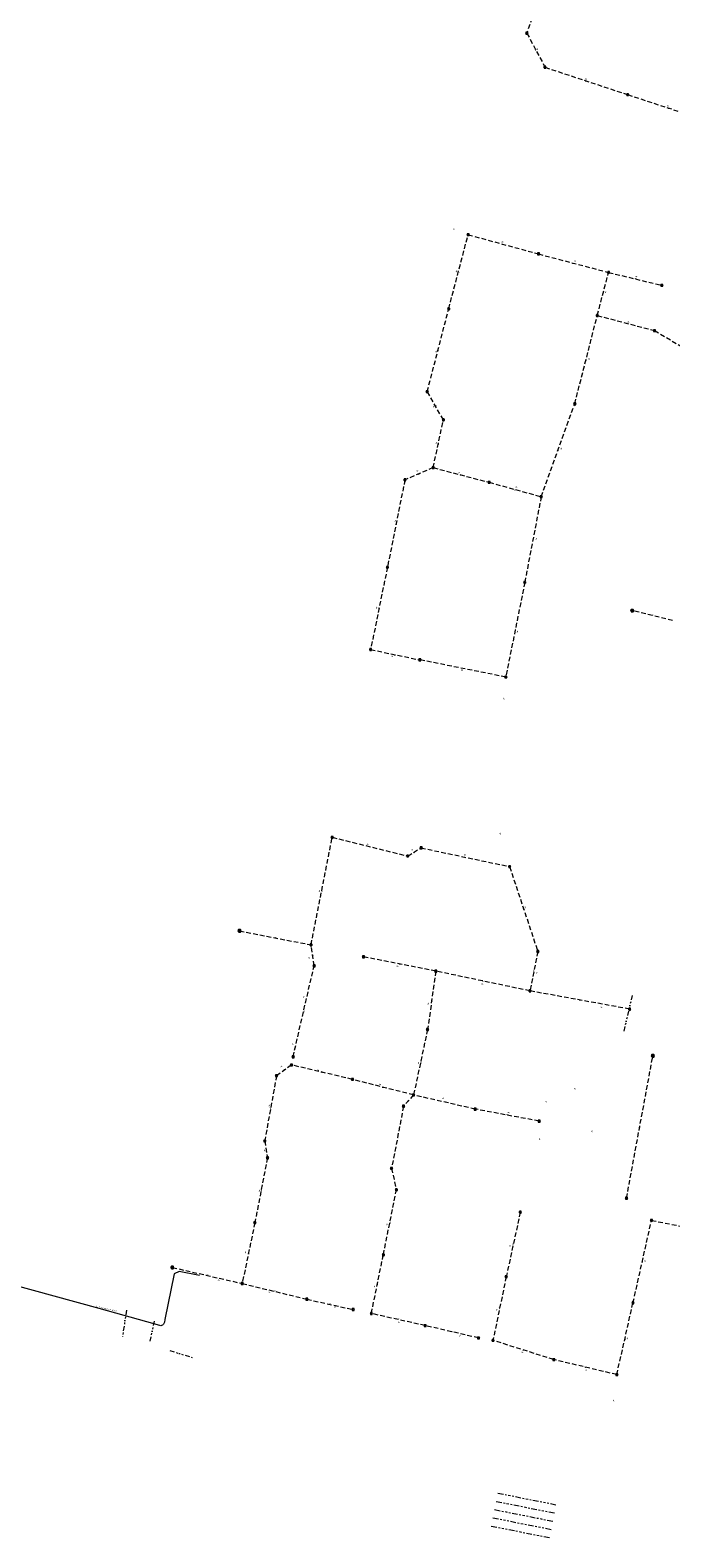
# Model space of a CAD drawing. Extents: x 149823 to 156818, y 468751 to 475536.
# Tile 7 of 27: x 153018 to 153362, y 471838 to 472647. Entities that reach past the tile are written whole.
import ezdxf
from ezdxf.enums import TextEntityAlignment as Align
from ezdxf.lldxf.tags import DXFTag

# ---------------------------------------------------------------- set-up
doc = ezdxf.new("R2010")
doc.units = 0
doc.header["$LTSCALE"] = 0.5
for name, pattern in [('RI-DRAINAGE-SO', [19.2, 6, -1.8, 1.8, -1.8, 2.4, -1.8, 1.8, -1.8]), ('RI-HWA-SO', [7.4, 5, -2.4]), ('RI-OVERIG-SO', [17, 5, -2, 2, -2, 0, -2, 2, -2])]:
    doc.linetypes.add(name, pattern=pattern)
doc.layers.get('0').update_dxf_attribs({"linetype": 'CONTINUOUS'})
for name, color, linetype, lineweight in [('B-OI-RI-DRAINAGE-G', 91, 'RI-DRAINAGE-SO', 18), ('B-OI-RI-HWA-G', 151, 'RI-HWA-SO', 18), ('B-OI-RI-HWA_RIOOLPUT-S-250', 151, 'CONTINUOUS', 18), ('B-OI-RI-OVERIG_DUIKER-G', 171, 'RI-OVERIG-SO', 18), ('B-OI-RI-OVERIG_STROMINGSRICHTING-T70', 252, 'CONTINUOUS', 70), ('B-OI-RI-PERSLEIDING-G', 210, 'RI-PERS-SO', 18), ('B-OI-RI-PERSLEIDING-T30', 210, 'CONTINUOUS', 35)]:
    doc.layers.add(name, color=color, linetype=linetype, lineweight=lineweight)
doc.layers.add('UITLAAT', color=151, linetype='CONTINUOUS')
doc.styles.add('NLCS-ISO', font='NLCS-ISO.ttf')
doc.styles.add('NLCS-ISO-M250-T30', font='NLCS-ISO.ttf', dxfattribs={"height": 0.75})
doc.styles.add('NLCS-ISO-M250-T70', font='NLCS-ISO.ttf', dxfattribs={"height": 1.75})
tags = doc.linetypes.add('RI-PERS-SO', pattern='A,7,-2,["P",Standard,S=1.8,R=0,X=-0.5,Y=-0.9],-2,7,-2,[102,NLCS.SHX,S=1,R=180,X=0,Y=0],-2', length=22).pattern_tags.tags
tags[6] = DXFTag(74, 10)

# ---------------------------------------------------------------- blocks, each defined once
blk = doc.blocks.new('SRI-PUT_INSPECTIE-SO')
at = {"flags": 128}
blk.add_lwpolyline([(-2, -2), (2, -2), (2, 2), (-2, 2)], close=True, dxfattribs=at)
blk.add_circle((0, 0), 2)
at = {"style": 'NLCS-ISO'}
blk.add_text('I', height=2.5, dxfattribs=at).set_placement((0, 0), align=Align.MIDDLE_CENTER)

msp = doc.modelspace()

# ---------------------------------------------------------------- linework, layer by layer
at = {"layer": 'B-OI-RI-DRAINAGE-G'}
for points in [[(153268.25, 471857.77), (153300.1, 471851.42)], [(153269.13, 471862.18), (153300.98, 471855.83)], [(153266.49, 471848.94), (153298.34, 471842.59)], [(153267.37, 471853.35), (153299.22, 471847)], [(153265.61, 471844.53), (153297.42, 471838.18)]]:
    msp.add_lwpolyline(points, dxfattribs=at)
at = {"layer": 'B-OI-RI-HWA-G'}
for points in [[(153294.51, 472674.92), (153284.68, 472645.69)], [(153284.68, 472645.69), (153294.41, 472627.42)], [(153294.41, 472627.42), (153338.76, 472612.73)], [(153338.76, 472612.73), (153383.12, 472598.15)], [(153242.74, 472497.81), (153253.18, 472537.55)], [(153253.18, 472537.55), (153290.89, 472527.23)], [(153290.89, 472527.23), (153328.55, 472517.32)], [(153322.47, 472494.19), (153328.55, 472517.32)], [(153328.55, 472517.32), (153357.08, 472510.35)], [(153231.23, 472453.34), (153242.74, 472497.81)], [(153310.39, 472446.79), (153322.47, 472494.19)], [(153322.47, 472494.19), (153353.19, 472486.1)], [(153353.19, 472486.1), (153383.64, 472468.07)], [(153239.87, 472438.23), (153231.23, 472453.34)], [(153292.39, 472396.94), (153310.39, 472446.79)], [(153234.41, 472412.52), (153239.87, 472438.23)], [(153234.41, 472412.52), (153219.26, 472406)], [(153234.41, 472412.52), (153264.4, 472404.66)], [(153219.26, 472406), (153209.83, 472359.06)], [(153264.4, 472404.66), (153292.39, 472396.94)], [(153292.39, 472397.08), (153283.54, 472350.96)], [(153209.83, 472359.06), (153200.84, 472314.89)], [(153283.54, 472350.96), (153273.39, 472300.17)], [(153362.89, 472330.49), (153341.2, 472335.8)], [(153200.84, 472314.89), (153227.23, 472309.35)], [(153273.39, 472300.17), (153227.23, 472309.35)], [(153168.87, 472156.46), (153180.24, 472214.13)], [(153180.24, 472214.13), (153220.74, 472204.11)], [(153220.74, 472204.11), (153227.93, 472208.52)], [(153227.84, 472208.5), (153275.44, 472198.42)], [(153275.44, 472198.42), (153290.55, 472152.86)], [(153130.5, 472163.9), (153168.87, 472156.46)], [(153170.5, 472145.18), (153168.87, 472156.46)], [(153235.85, 472142.33), (153197.01, 472149.95)], [(153290.55, 472152.86), (153286.33, 472131.7)], [(153159.22, 472096.33), (153170.5, 472145.18)], [(153235.85, 472142.33), (153231.38, 472111)], [(153286.33, 472131.7), (153235.85, 472142.33)], [(153339.84, 472121.96), (153286.33, 472131.7)], [(153231.38, 472111), (153223.87, 472075.85)], [(153158.34, 472091.96), (153150.35, 472086.21)], [(153191.08, 472084.23), (153158.34, 472091.96)], [(153338.18, 472020.46), (153352.3, 472096.9)], [(153150.35, 472086.21), (153143.98, 472051.18)], [(153223.87, 472075.85), (153191.08, 472084.23)], [(153223.87, 472075.85), (153218.5, 472069.82)], [(153256.98, 472068.27), (153223.87, 472075.85)], [(153218.5, 472069.82), (153212.09, 472036.49)], [(153291.24, 472061.84), (153256.98, 472068.27)], [(153143.98, 472051.18), (153145.5, 472042.13)], [(153145.5, 472042.13), (153138.7, 472007.35)], [(153212.09, 472036.49), (153214.64, 472024.94)], [(153207.67, 471990.1), (153214.64, 472024.94)], [(153281.17, 472012.97), (153273.61, 471978.34)], [(153138.7, 472007.35), (153131.9, 471974.69)], [(153341.64, 471964.28), (153351.57, 472008.58)], [(153351.57, 472008.58), (153399.3, 471999.01)], [(153201.22, 471958.58), (153207.67, 471990.1)], [(153094.4, 471983.3), (153131.9, 471974.69)], [(153273.61, 471978.34), (153266.5, 471944.17)], [(153131.9, 471974.69), (153166.64, 471966.26)], [(153166.64, 471966.26), (153191.42, 471960.72)], [(153332.94, 471925.78), (153341.64, 471964.28)], [(153230.09, 471952.08), (153201.22, 471958.58)], [(153258.77, 471945.46), (153230.09, 471952.08)], [(153299.11, 471933.81), (153266.5, 471944.17)], [(153332.94, 471925.78), (153299.11, 471933.81)]]:
    msp.add_lwpolyline(points, dxfattribs=at)
at = {"layer": 'B-OI-RI-OVERIG_DUIKER-G'}
for points in [[(153341.21, 472129.27), (153336.72, 472110.17)], [(153069.84, 471960.3), (153067.56, 471945.73)], [(153084.64, 471954.54), (153082.38, 471943.49)], [(153093.05, 471938.72), (153105.02, 471935)]]:
    msp.add_lwpolyline(points, dxfattribs=at)
at = {"layer": 'B-OI-RI-PERSLEIDING-G'}
msp.add_lwpolyline([(153108.92, 471979.06), (153098.05, 471981.15), (153095.41, 471979.79), (153090.48, 471955.28), (153090.21, 471953.96), (153089.64, 471952.83), (153089.15, 471952.4), (153088.57, 471952.12), (153088.21, 471952.03), (153085.14, 471952.89), (153055.14, 471961.23), (153006.92, 471974.57)], dxfattribs=at)

# ---------------------------------------------------------------- block references
at = {"layer": 'B-OI-RI-HWA_RIOOLPUT-S-250', "xscale": 0.25, "yscale": 0.25, "zscale": 0.25}
for p in [(153284.68, 472645.69), (153294.41, 472627.42), (153338.76, 472612.73), (153253.18, 472537.55), (153290.89, 472527.23), (153328.55, 472517.32), (153357.08, 472510.35), (153242.74, 472497.81), (153322.47, 472494.19), (153353.23, 472486.08), (153231.23, 472453.34), (153310.39, 472446.79), (153239.87, 472438.23), (153219.26, 472406), (153234.41, 472412.52), (153264.4, 472404.66), (153292.39, 472396.94), (153209.83, 472359.06), (153283.54, 472350.96), (153200.84, 472314.89), (153227.23, 472309.35), (153273.39, 472300.17), (153180.24, 472214.13), (153220.74, 472204.11), (153227.93, 472208.52), (153275.44, 472198.42), (153168.87, 472156.46), (153197.01, 472149.95), (153290.55, 472152.86), (153170.5, 472145.18), (153235.85, 472142.33), (153286.33, 472131.7), (153339.84, 472121.96), (153231.38, 472111), (153158.34, 472091.96), (153159.22, 472096.33), (153150.35, 472086.21), (153191.08, 472084.23), (153223.87, 472075.85), (153218.5, 472069.82), (153256.98, 472068.27), (153291.24, 472061.84), (153143.98, 472051.18), (153145.5, 472042.13), (153212.09, 472036.49), (153214.64, 472024.94), (153338.18, 472020.46), (153281.17, 472012.97), (153138.7, 472007.35), (153351.57, 472008.58), (153207.67, 471990.1), (153273.61, 471978.34), (153131.9, 471974.69), (153166.64, 471966.26), (153341.64, 471964.28), (153191.42, 471960.72), (153201.22, 471958.58), (153230.09, 471952.08), (153258.77, 471945.46), (153266.5, 471944.17), (153299.17, 471933.82), (153332.96, 471925.77)]:
    msp.add_blockref('SRI-PUT_INSPECTIE-SO', p, dxfattribs=at)
at = {"layer": 'UITLAAT', "xscale": 0.25, "yscale": 0.25, "zscale": 0.25}
for p in [(153341.2, 472335.8), (153130.5, 472163.9), (153352.3, 472096.9), (153094.4, 471983.3)]:
    msp.add_blockref('SRI-PUT_INSPECTIE-SO', p, dxfattribs=at)

# ---------------------------------------------------------------- texts
at = {"layer": 'B-OI-RI-OVERIG_STROMINGSRICHTING-T70', "style": 'NLCS-ISO-M250-T70'}
for rotation, p in [(298.12056, (153289.55, 472636.56)), (297.5476, (153290.34, 472637.17)), (341.66535, (153316.51, 472621.38)), (341.66535, (153316.58, 472620.08)), (341.66535, (153360.35, 472606.91)), (341.66535, (153360.94, 472605.44)), (345.1031, (153245.62, 472540.72)), (345.1031, (153271.68, 472533.89)), (344.53014, (153272.03, 472532.39)), (345.1031, (153309.72, 472522.27)), (345.1031, (153310.67, 472523.55)), (75.63043, (153246.75, 472517.95)), (75.05747, (153247.96, 472517.68)), (166.15776, (153342.81, 472513.84)), (166.15776, (153343.36, 472514.99)), (255.53918, (153325.51, 472505.76)), (255.53918, (153327.07, 472506.56)), (345.1031, (153337.85, 472490.14)), (345.67606, (153339.2, 472490.95)), (75.63043, (153235.74, 472474.87)), (75.63043, (153236.98, 472475.58)), (75.63043, (153316.43, 472470.49)), (75.05747, (153317.81, 472470.97)), (120.32114, (153234.43, 472445.29)), (119.74818, (153235.55, 472445.78)), (76.20339, (153235.92, 472425.88)), (77.92226, (153237.14, 472425.37)), (70.47381, (153303, 472422.89)), (69.90085, (153301.39, 472421.86)), (23.49127, (153225.88, 472410.9)), (23.49127, (153226.83, 472409.26)), (345.1031, (153248.38, 472409.97)), (345.1031, (153249.4, 472408.59)), (344.53014, (153278.39, 472400.8)), (346.82197, (153279.11, 472402.29)), (78.49522, (153213.97, 472384.05)), (78.49522, (153214.55, 472382.53)), (79.06818, (153287.96, 472373.95)), (78.49522, (153289.65, 472374.42)), (257.83101, (153204.15, 472337.28)), (258.40397, (153205.33, 472336.98)), (166.15776, (153352.04, 472333.15)), (78.49522, (153278.46, 472325.57)), (78.49522, (153279.52, 472324.6)), (348.54084, (153212.45, 472311.47)), (347.96789, (153214.03, 472312.12)), (348.54084, (153250, 472303.87)), (348.54084, (153250.31, 472304.76)), (78.49522, (153272.1, 472288.59)), (289.52619, (153270.54, 472216.15)), (345.67606, (153199.34, 472210.5)), (346.24901, (153200.49, 472209.12)), (28.64789, (153223.1, 472207.51)), (31.51268, (153224.34, 472206.31)), (349.1138, (153251.51, 472204.91)), (347.96789, (153251.69, 472203.47)), (78.49522, (153173.26, 472185.4)), (79.06818, (153174.56, 472185.29)), (288.38028, (153282.99, 472175.64)), (288.38028, (153284.08, 472176.59)), (169.02255, (153149.69, 472160.18)), (169.02255, (153149.69, 472160.18)), (278.06704, (153168.01, 472149.4)), (97.97578, (153169.69, 472150.82)), (348.54084, (153215.3, 472145.14)), (349.1138, (153216.43, 472146.14)), (258.97692, (153288.44, 472142.28)), (260.6958, (153290.08, 472141.35)), (347.96789, (153260.87, 472135.63)), (347.96789, (153261.09, 472137.02)), (256.11213, (153165.06, 472128.38)), (83.65184, (153231.62, 472124.9)), (81.93296, (153233.61, 472126.67)), (349.68676, (153313.09, 472126.83)), (349.68676, (153324.82, 472123.01)), (76.77634, (153164.86, 472120.75)), (76.20339, (153158.87, 472103.17)), (213.71326, (153153.07, 472090.9)), (77.92226, (153226.4, 472093.05)), (77.92226, (153227.62, 472093.43)), (216.00509, (153154.34, 472089.09)), (346.82197, (153172.68, 472089.33)), (346.82197, (153174.71, 472088.1)), (347.39493, (153206, 472081.66)), (345.67606, (153207.48, 472080.04)), (168.44959, (153310.36, 472078.99)), (79.64113, (153146.31, 472070.2)), (259.54988, (153147.16, 472068.7)), (48.12845, (153221.18, 472072.84)), (166.73072, (153239.66, 472073.92)), (167.30368, (153240.42, 472072.06)), (168.44959, (153274.78, 472066.3)), (258.40397, (153295.25, 472072.08)), (169.59551, (153274.11, 472065.05)), (79.64113, (153345.24, 472058.68)), (79.06818, (153215.29, 472053.15)), (79.64113, (153291.39, 472052.22)), (78.49522, (153319.48, 472056.41)), (97.40283, (153143.67, 472046.05)), (99.69466, (153144.74, 472046.66)), (102.55945, (153213.37, 472030.71)), (77.92226, (153141.06, 472024.51)), (79.06818, (153142.1, 472024.74)), (258.40397, (153209.75, 472006.26)), (78.49522, (153211.16, 472007.52)), (257.25805, (153275.87, 471994.82)), (257.83101, (153277.39, 471995.65)), (257.25805, (153133.78, 471991.41)), (78.49522, (153135.3, 471991.02)), (77.3493, (153346.61, 471986.43)), (77.3493, (153347.81, 471986.82)), (167.30368, (153113.15, 471979)), (346.82197, (153119.39, 471976.63)), (346.24901, (153146.62, 471970.08)), (166.15776, (153149.27, 471970.48)), (258.40397, (153202.99, 471973.04)), (78.49522, (153204.44, 471974.34)), (167.30368, (153179.03, 471963.49)), (167.30368, (153181.62, 471961.81)), (258.40397, (153270.06, 471961.25)), (167.30368, (153215.65, 471955.33)), (347.39493, (153216.15, 471953.97)), (258.97692, (153268.59, 471960.46)), (166.73072, (153244.43, 471948.77)), (347.96789, (153248.86, 471946.81)), (77.3493, (153337.3, 471945.02)), (77.3493, (153338.47, 471945.29)), (342.23831, (153282.34, 471937.93)), (342.23831, (153282.84, 471938.99)), (346.82197, (153316.07, 471929.79)), (346.82197, (153316.56, 471928.45)), (77.92226, (153331.11, 471911.85))]:
    msp.add_text('>', height=1.75, rotation=rotation, dxfattribs=at).set_placement(p, align=Align.MIDDLE_CENTER)
at = {"layer": 'B-OI-RI-PERSLEIDING-T30', "style": 'NLCS-ISO-M250-T30'}
msp.add_text(' 63 Polyethyleen Rond', height=0.75, rotation=346.82197, dxfattribs=at).set_placement((153058.73, 471961.22), align=Align.MIDDLE_CENTER)

doc.saveas('drawing.dxf')
